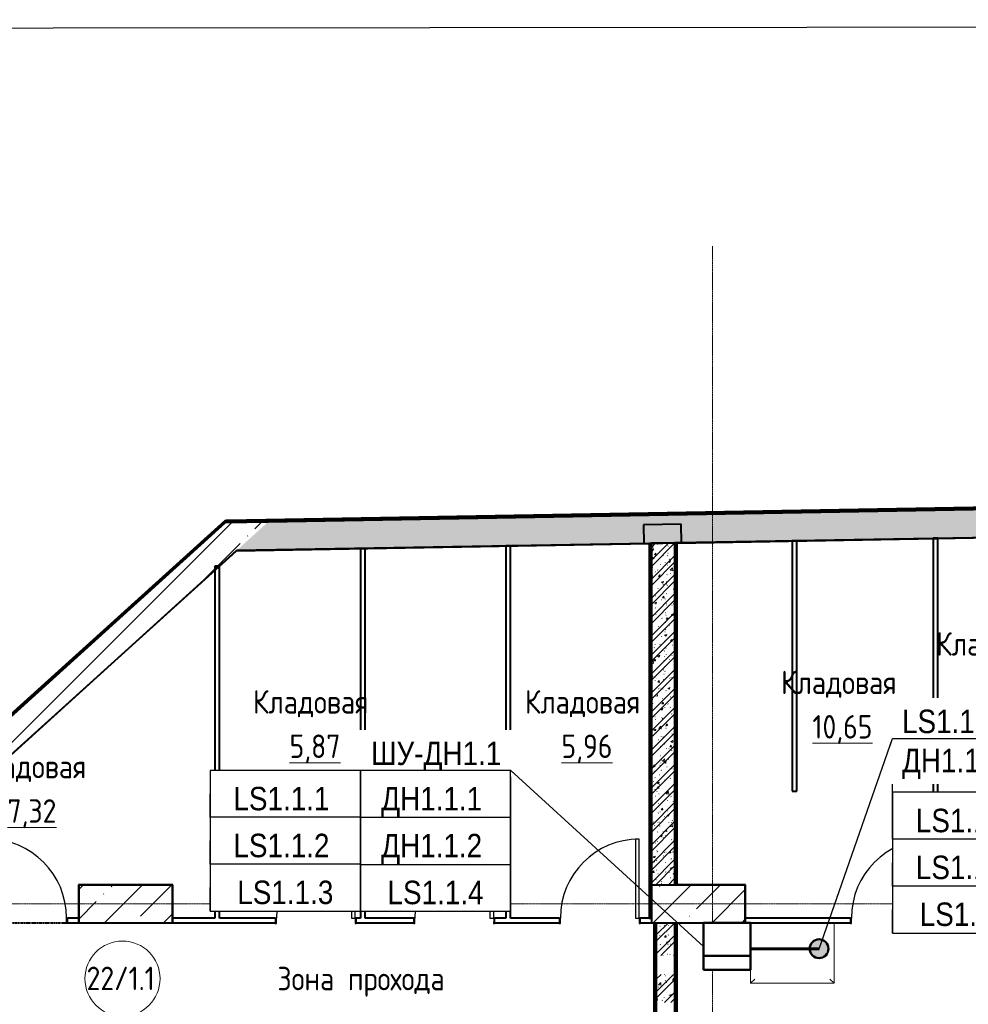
# Model space of a CAD drawing. Header units: millimetres. Extents: x -290 to 116110, y -2975 to 80225.
# Tile 80 of 247: x 15411 to 25515, y 69743 to 80225. Entities that reach past the tile are written whole.
import ezdxf
from ezdxf import colors
from ezdxf.entities.mleader import LeaderData, LeaderLine
from ezdxf.enums import TextEntityAlignment as Align
from ezdxf.math import Vec2, Vec3

# ---------------------------------------------------------------- set-up
doc = ezdxf.new("R2018")
doc.units = ezdxf.units.MM
doc.set_wipeout_variables(frame=1)
for name, pattern in [('ADSK_Линия сетки', [25, 20, -2.5, 0, -2.5]), ('ADSK_Штриховая_ш3 п1_5', [4.5, 3, -1.5]), ('CONTINOUS', [0]), ('Штрих_3_1_5_', [4.5, 3, -1.5])]:
    doc.linetypes.add(name, pattern=pattern)
doc.layers.add('_Разделитель помещений_', color=4, linetype='ADSK_Штриховая_ш3 п1_5', lineweight=40, true_color=0x00ffff)
doc.layers.add('UNPLOTTED', color=2, linetype='Continuous', plot=False)
for name, color, linetype, lineweight in [('Двери', 7, 'Continuous', 18), ('Каркас несущий', 7, 'Continuous', 18), ('Каркас_Импост', 7, 'Continuous', 30), ('КИП_выноска', 6, 'Continuous', 25), ('КИП_прибор', 140, 'Continuous', 50), ('КИП_трасса', 3, 'Continuous', 60), ('Марки помещений', 7, 'Continuous', 20), ('Монтажный зазор', 7, 'Continuous', 30), ('Несущие колонны', 7, 'Continuous', 18), ('Окна', 7, 'Continuous', 18), ('Оси', 7, 'Continuous', 9), ('Панель', 7, 'Continuous', 30), ('Стены разрез', 7, 'Continuous', 40), ('Стены штриховка', 7, 'Continuous', 40)]:
    doc.layers.add(name, color=color, linetype=linetype, lineweight=lineweight)
doc.styles.add('Arial', font='arial.ttf', dxfattribs={"width": 0.85, "height": 350})
doc.styles.add('GOST 2.304', font='simplex.shx', dxfattribs={"width": 0.65, "oblique": 15})
doc.styles.add('GOST Common', font='GOST_Common.ttf', dxfattribs={"width": 0.9, "height": 250})
doc.styles.get("Standard").update_dxf_attribs({"font": 'arial.ttf'})
doc.linetypes.add('в трубе открыто', pattern='A,10,[133,ltypeshp.shx,S=0.75,R=0,X=-5,Y=2.5],-2.5,[130,ltypeshp.shx,S=2.5,R=-45,X=0,Y=0],-2.5', length=15)
pattern_1 = [(50, (0, 0), (218.6211678, -19.1267987), [22.86, -251.46]), (355, (0, 0), (-42.2918743, 229.2684153), [18.288, -201.168]), (100.451, (18.22, -1.6), (176.3310746, 210.139632), [19.428, -213.708]), (46.184, (0, 60.96), (325.29495, -50.4516404), [34.29, -377.19]), (96.636, (27.1, 56.76), (284.8830085, 296.912656), [29.142, -320.562]), (351.184, (0, 60.96), (284.8858166, 296.910704), [27.432, -301.752]), (21, (30.48, 45.72), (181.9375257, -122.7183205), [22.86, -251.46]), (326, (30.48, 45.72), (74.1622266, 221.0261817), [18.288, -201.168]), (71.451, (45.64, 35.5), (256.100348, 98.305262), [19.428, -213.708]), (37.5, (0, 0), (3.70638957, 101.46589536), [3.353, -195.377, 3.353, -200.863, -201.93]), (37.5, (0, 0), (3.70638957, 101.46589536), [-402.946, 3.353, -198.577]), (7.5, (0, 0), (80.18357624, 120.2165259), [3.353, -113.081, 3.353, -190.805, -76.962]), (7.5, (0, 0), (80.18357624, 120.2165259), [-310.591, 3.353, -73.609]), (327.5, (-67.97, 0), (162.70864647, -6.87497134), [3.353, -72.847, 3.353, -234.391, -315.468]), (327.5, (-67.97, 0), (162.70864647, -6.87497134), [-313.944, 3.353, -312.115]), (317.5, (-98.45, 0), (177.7546761, 30.511831), [3.353, -95.707, 3.353, -154.534, -224.028]), (317.5, (-98.45, 0), (177.7546761, 30.511831), [-256.946, 3.353, -220.675])]
pattern_2 = [(45, (0, 0), (-101.0278814, 101.0278814), []), (45, (67.35, 0), (-101.0278814, 101.0278814), [])]
pattern_3 = [(0, (0, 0), (406.4, 101.6), [33.528, -271.272, 33.528, -271.272, -1625.6]), (0, (0, 0), (406.4, 101.6), [-609.6, 33.528, -576.072, 33.528, -271.272, -711.2]), (0, (0, 0), (406.4, 101.6), [-1524, 33.528, -169.672, 33.528, -474.472]), (120, (152.4, 50.8), (-291.188181, 301.1527241), [33.528, -271.272, 33.528, -271.272, -1625.6]), (120, (152.4, 50.8), (-291.188181, 301.1527241), [-609.6, 33.528, -576.072, 33.528, -271.272, -711.2]), (120, (152.4, 50.8), (-291.188181, 301.1527241), [-1524, 33.528, -169.672, 33.528, -474.472]), (240, (203.2, 254), (-115.211819, -402.7527241), [33.528, -271.272, 33.528, -271.272, -1625.6]), (240, (203.2, 254), (-115.211819, -402.7527241), [-609.6, 33.528, -576.072, 33.528, -271.272, -711.2]), (240, (203.2, 254), (-115.211819, -402.7527241), [-1524, 33.528, -169.672, 33.528, -474.472])]
pattern_4 = [(45, (0, 0), (-314.308964, 314.308964), []), (45, (314.3, 0), (-314.308964, 314.308964), [555.625, -111.125, 3.353, -107.772])]

# ---------------------------------------------------------------- blocks, each defined once
blk = doc.blocks.new('101_Дверь_Однопольная - _ПЧ_800х2000_Кладовая_Пр-4171002-B2_-11_400__На лист секция 4_-11_400')
at = {"layer": 'Каркас_Импост', "color": 253, "true_color": 0xaaaaaa}
for p, q in [((-430, 25), (-420, 25)), ((-430, -35), (-430, 25)), ((-420, 25), (-420, -15)), ((420, 25), (430, 25)), ((420, -15), (420, 25)), ((430, 25), (430, -35)), ((-419, -35), (-430, -35)), ((-420, -15), (-419, -15)), ((-419, -15), (-419, -35)), ((419, -15), (420, -15)), ((419, -35), (419, -15)), ((430, -35), (419, -35))]:
    blk.add_line(p, q, dxfattribs=at)
at = {"layer": 'Монтажный зазор', "color": 253, "true_color": 0xaaaaaa}
for p, q in [((-431, 25), (-430, 25)), ((-431, -35), (-431, 25)), ((-430, 25), (-430, -35)), ((430, -35), (430, 25)), ((430, 25), (431, 25)), ((431, 25), (431, -35)), ((-430, -35), (-431, -35)), ((431, -35), (430, -35))]:
    blk.add_line(p, q, dxfattribs=at)
at = {"layer": 'Панель', "color": 253, "true_color": 0xaaaaaa}
for p, q in [((-420, 865), (-380, 865)), ((-420, 25), (-420, 865)), ((-380, 865), (-380, 25)), ((-380, 25), (-420, 25))]:
    blk.add_line(p, q, dxfattribs=at)
blk.add_arc((-420, 25), 840, 0, 90, dxfattribs=at)
blk = doc.blocks.new('101_Дверь_Однопольная - _ПЧ_800х2000_Кладовая_Л-4171007-B2_-11_400__На лист секция 4_-11_400')
at = {"layer": 'Каркас_Импост', "color": 253, "true_color": 0xaaaaaa}
for p, q in [((-420, 25), (-430, 25)), ((-430, 25), (-430, -35)), ((-420, -15), (-420, 25)), ((430, 25), (420, 25)), ((420, 25), (420, -15)), ((430, -35), (430, 25)), ((-430, -35), (-419, -35)), ((-419, -15), (-420, -15)), ((-419, -35), (-419, -15)), ((420, -15), (419, -15)), ((419, -15), (419, -35)), ((419, -35), (430, -35))]:
    blk.add_line(p, q, dxfattribs=at)
at = {"layer": 'Монтажный зазор', "color": 253, "true_color": 0xaaaaaa}
for p, q in [((-430, 25), (-431, 25)), ((-431, 25), (-431, -35)), ((-430, -35), (-430, 25)), ((431, 25), (430, 25)), ((430, 25), (430, -35)), ((431, -35), (431, 25)), ((-431, -35), (-430, -35)), ((430, -35), (431, -35))]:
    blk.add_line(p, q, dxfattribs=at)
at = {"layer": 'Панель', "color": 253, "true_color": 0xaaaaaa}
for p, q in [((420, 865), (380, 865)), ((380, 865), (380, 25)), ((420, 25), (420, 865)), ((380, 25), (420, 25))]:
    blk.add_line(p, q, dxfattribs=at)
blk.add_arc((420, 25), 840, 90, 180, dxfattribs=at)
blk = doc.blocks.new('105_Приямок_C крышкой - 600х800-3525954-B2_-11_400__На лист секция 4_-11_400')
at = {"layer": 'Каркас несущий', "color": 253, "true_color": 0xaaaaaa}
for p, q in [((-400, -300), (-445, -345)), ((400, -300), (445, -345))]:
    blk.add_line(p, q, dxfattribs=at)
at = {"layer": 'Окна', "color": 253, "true_color": 0xaaaaaa}
for p, q in [((-445, -345), (-445, 300)), ((445, 300), (445, -345)), ((445, -345), (-445, -345))]:
    blk.add_line(p, q, dxfattribs=at)
blk = doc.blocks.new('135_SLK_GD_AR_rvt-1-B2_-11_400__На лист секция 4_-11_400')
at = {"layer": 'Стены разрез', "lineweight": 18, "true_color": 0xcbcbcb}
blk.add_hatch(color=9, dxfattribs=at).paths.add_polyline_path([(-13113540, -9224313), (-13113140, -9224306), (-13113143, -9224106), (-13113543, -9224113)])
at = {"layer": 'Стены разрез', "lineweight": 9, "true_color": 0xaaaaaa}
h = blk.add_hatch(dxfattribs=at)
h.set_pattern_fill('FP_5', color=253, style=0, pattern_type=2)
h.set_pattern_definition(pattern_3)
h.paths.add_polyline_path([(-13113460, -9228300), (-13113460, -9224311), (-13113480, -9224312), (-13113480, -9228300)])
h = blk.add_hatch(dxfattribs=at)
h.set_pattern_fill('FP_1', color=253, style=0, pattern_type=2)
h.set_pattern_definition(pattern_1)
h.paths.add_polyline_path([(-13113210, -9227950), (-13113210, -9224307), (-13113460, -9224311), (-13113460, -9227950), (-13113260, -9227950)])
h = blk.add_hatch(dxfattribs=at)
h.set_pattern_fill('FP_2', color=253, style=0, pattern_type=2)
h.set_pattern_definition(pattern_2)
h.paths.add_polyline_path([(-13113210, -9227950), (-13113210, -9224307), (-13113460, -9224311), (-13113460, -9227950), (-13113260, -9227950)])
h = blk.add_hatch(dxfattribs=at)
h.set_pattern_fill('FP_5', color=253, style=0, pattern_type=2)
h.set_pattern_definition(pattern_3)
h.paths.add_polyline_path([(-13113190, -9227950), (-13113190, -9224307), (-13113210, -9224307), (-13113210, -9227950)])
h = blk.add_hatch(dxfattribs=at)
h.set_pattern_fill('FP_5', color=253, style=0, pattern_type=2)
h.set_pattern_definition(pattern_3)
h.paths.add_polyline_path([(-13113410, -9229730), (-13113410, -9229400), (-13113430, -9229400), (-13113430, -9229730)])
h.paths.add_polyline_path([(-13113410, -9229200), (-13113410, -9228900), (-13113430, -9228900), (-13113430, -9229200), (-13113422, -9229200)])
h.paths.add_polyline_path([(-13113430, -9228700), (-13113410, -9228700), (-13113410, -9228350), (-13113430, -9228350)])
h = blk.add_hatch(dxfattribs=at)
h.set_pattern_fill('FP_1', color=253, style=0, pattern_type=2)
h.set_pattern_definition(pattern_1)
h.paths.add_polyline_path([(-13113260, -9232550), (-13113210, -9232550), (-13113210, -9229400), (-13113410, -9229400), (-13113410, -9232550)])
h.paths.add_polyline_path([(-13113333, -9229200), (-13113210, -9229200), (-13113210, -9228900), (-13113410, -9228900), (-13113410, -9229200)])
h.paths.add_polyline_path([(-13113410, -9228700), (-13113210, -9228700), (-13113210, -9228350), (-13113410, -9228350)])
h = blk.add_hatch(dxfattribs=at)
h.set_pattern_fill('FP_2', color=253, style=0, pattern_type=2)
h.set_pattern_definition(pattern_2)
h.paths.add_polyline_path([(-13113260, -9232550), (-13113210, -9232550), (-13113210, -9229400), (-13113410, -9229400), (-13113410, -9232550)])
h.paths.add_polyline_path([(-13113333, -9229200), (-13113210, -9229200), (-13113210, -9228900), (-13113410, -9228900), (-13113410, -9229200)])
h.paths.add_polyline_path([(-13113410, -9228700), (-13113210, -9228700), (-13113210, -9228350), (-13113410, -9228350)])
h = blk.add_hatch(dxfattribs=at)
h.set_pattern_fill('FP_5', color=253, style=0, pattern_type=2)
h.set_pattern_definition(pattern_3)
h.paths.add_polyline_path([(-13113210, -9232550), (-13113190, -9232550), (-13113190, -9229400), (-13113210, -9229400), (-13113210, -9232109)])
h.paths.add_polyline_path([(-13113190, -9229200), (-13113190, -9228900), (-13113210, -9228900), (-13113210, -9229200), (-13113201, -9229200)])
h.paths.add_polyline_path([(-13113190, -9228700), (-13113190, -9228350), (-13113210, -9228350), (-13113210, -9228700), (-13113194, -9228700)])
at = {"layer": '_Разделитель помещений_', "color": 131, "linetype": 'Штрих_3_1_5_', "true_color": 0xaaffff}
blk.add_line((-13120529, -9228350), (-13119691, -9228350), dxfattribs=at)
at = {"layer": 'Стены разрез', "color": 253, "true_color": 0xaaaaaa}
for p, q in [((-13113143, -9224106), (-13113543, -9224113)), ((-13113543, -9224113), (-13113540, -9224313)), ((-13104230, -9224150), (-13113190, -9224307)), ((-13113185, -9224308), (-13104235, -9224152)), ((-13113140, -9224306), (-13113143, -9224106)), ((-13111910, -9224285), (-13111960, -9224285)), ((-13111960, -9224285), (-13111960, -9226950)), ((-13111910, -9226950), (-13111910, -9224285)), ((-13110410, -9224258), (-13110460, -9224258)), ((-13110460, -9224258), (-13110460, -9228300)), ((-13110410, -9228300), (-13110410, -9224258)), ((-13117881, -9224390), (-13127277, -9232880)), ((-13127274, -9232880), (-13117878, -9224390)), ((-13117879, -9224388), (-13117881, -9224390)), ((-13113485, -9224312), (-13117879, -9224388)), ((-13117878, -9224390), (-13113485, -9224314)), ((-13116510, -9224365), (-13116560, -9224365)), ((-13116560, -9224365), (-13116560, -9228300)), ((-13116510, -9228300), (-13116510, -9224365)), ((-13114960, -9224338), (-13115010, -9224338)), ((-13115010, -9224338), (-13115010, -9228300)), ((-13114960, -9228300), (-13114960, -9224338)), ((-13113540, -9224313), (-13113460, -9224311)), ((-13113460, -9224311), (-13113485, -9224312)), ((-13113485, -9224314), (-13113485, -9228300)), ((-13113460, -9224311), (-13113460, -9227950)), ((-13113460, -9227950), (-13113460, -9224311)), ((-13113210, -9224307), (-13113140, -9224306)), ((-13113210, -9224309), (-13113210, -9224307)), ((-13113190, -9224307), (-13113210, -9224307)), ((-13113210, -9224307), (-13113210, -9224309)), ((-13113185, -9227948), (-13113185, -9224308)), ((-13118060, -9224555), (-13118110, -9224555)), ((-13118110, -9224555), (-13118110, -9228300)), ((-13118060, -9228300), (-13118060, -9224555)), ((-13111960, -9226950), (-13111910, -9226950)), ((-13118560, -9227948), (-13119562, -9227948)), ((-13119562, -9227948), (-13119562, -9227950)), ((-13119562, -9227950), (-13119562, -9228352)), ((-13118558, -9227948), (-13118560, -9227948)), ((-13118558, -9228352), (-13118558, -9227948)), ((-13112458, -9227948), (-13113185, -9227948)), ((-13112458, -9227950), (-13112458, -9227948)), ((-13112458, -9228352), (-13112458, -9227950)), ((-13119560, -9228300), (-13119679, -9228300)), ((-13119679, -9228350), (-13119560, -9228350)), ((-13119562, -9228352), (-13119560, -9228352)), ((-13119560, -9228352), (-13118560, -9228352)), ((-13118110, -9228300), (-13118560, -9228300)), ((-13118560, -9228350), (-13117466, -9228350)), ((-13118560, -9228352), (-13118558, -9228352)), ((-13117466, -9228300), (-13118060, -9228300)), ((-13116560, -9228300), (-13116604, -9228300)), ((-13116604, -9228350), (-13115991, -9228350)), ((-13115991, -9228300), (-13116510, -9228300)), ((-13115010, -9228300), (-13115129, -9228300)), ((-13115129, -9228350), (-13114441, -9228350)), ((-13114441, -9228300), (-13114960, -9228300)), ((-13113460, -9228300), (-13113579, -9228300)), ((-13113579, -9228350), (-13113460, -9228350)), ((-13113485, -9228300), (-13113460, -9228300)), ((-13113435, -9228350), (-13113435, -9229705)), ((-13113210, -9228352), (-13113210, -9228350)), ((-13113210, -9228350), (-13113210, -9228352)), ((-13113185, -9228352), (-13112460, -9228352)), ((-13113185, -9232548), (-13113185, -9228352)), ((-13111341, -9228300), (-13112460, -9228300)), ((-13112460, -9228350), (-13111341, -9228350)), ((-13112460, -9228352), (-13112458, -9228352)), ((-13110460, -9228300), (-13110479, -9228300)), ((-13110479, -9228350), (-13109791, -9228350)), ((-13109791, -9228300), (-13110410, -9228300))]:
    blk.add_line(p, q, dxfattribs=at)
at = {"layer": 'Стены штриховка', "color": 253, "true_color": 0xaaaaaa}
for p, q in [((-13113480, -9224312), (-13113480, -9228300)), ((-13113210, -9224307), (-13113460, -9224311)), ((-13113460, -9224311), (-13113210, -9224307)), ((-13113210, -9227950), (-13113210, -9224309)), ((-13113210, -9224309), (-13113210, -9227950)), ((-13113190, -9224309), (-13113190, -9224307)), ((-13113190, -9227950), (-13113190, -9224309)), ((-13113430, -9228350), (-13113430, -9229710)), ((-13113410, -9228350), (-13113410, -9229730)), ((-13113410, -9229730), (-13113410, -9228350)), ((-13113210, -9229750), (-13113210, -9228352)), ((-13113210, -9228352), (-13113210, -9229750)), ((-13113190, -9228352), (-13113190, -9228350)), ((-13113190, -9232550), (-13113190, -9228352))]:
    blk.add_line(p, q, dxfattribs=at)
at = {"layer": 'Двери', "color": 253, "lineweight": 18, "true_color": 0xaaaaaa}
for name, p in [('101_Дверь_Однопольная - _ПЧ_800х2000_Кладовая_Пр-4171002-B2_-11_400__На лист секция 4_-11_400', (-13120110, -9228325)), ('101_Дверь_Однопольная - _ПЧ_800х2000_Кладовая_Л-4171007-B2_-11_400__На лист секция 4_-11_400', (-13117035, -9228325)), ('101_Дверь_Однопольная - _ПЧ_800х2000_Кладовая_Л-4171007-B2_-11_400__На лист секция 4_-11_400', (-13115560, -9228325)), ('101_Дверь_Однопольная - _ПЧ_800х2000_Кладовая_Л-4171007-B2_-11_400__На лист секция 4_-11_400', (-13114010, -9228325)), ('101_Дверь_Однопольная - _ПЧ_800х2000_Кладовая_Л-4171007-B2_-11_400__На лист секция 4_-11_400', (-13110910, -9228325))]:
    blk.add_blockref(name, p, dxfattribs=at)
at = {"layer": 'Окна', "color": 253, "lineweight": 18, "true_color": 0xaaaaaa}
blk.add_blockref('105_Приямок_C крышкой - 600х800-3525954-B2_-11_400__На лист секция 4_-11_400', (-13111960, -9228650), dxfattribs=at)
blk = doc.blocks.new('Бетон-Прямоугольная-Колонна - CLM_Подземные этажи_В40-400х1000-V89-B2_-11_400__На лист секция 4_-11_400')
at = {"layer": 'Несущие колонны', "lineweight": 9, "true_color": 0xaaaaaa}
h = blk.add_hatch(dxfattribs=at)
h.set_pattern_fill('FP_28', color=253, style=0, pattern_type=2)
h.set_pattern_definition([(135, (-9228150.3, 13112959.66), (-314.308964, -314.308964), []), (135, (-9228150.3, 13113273.97), (-314.308964, -314.308964), [555.625, -111.125, 3.353, -107.772])])
h.paths.add_polyline_path([(200, 500), (-200, 500), (-200, -500), (200, -500), (200, 403)])
at = {"layer": 'Несущие колонны', "color": 253, "lineweight": 40, "true_color": 0xaaaaaa}
for p, q in [((200, 500), (-200, 500)), ((-200, 500), (-200, -500)), ((200, -500), (200, 500)), ((-200, -500), (200, -500))]:
    blk.add_line(p, q, dxfattribs=at)
blk = doc.blocks.new('Бетон-Прямоугольная-Колонна - CLM_Подземные этажи_В40-400х1000-V106-B2_-11_400__На лист секция 4_-11_400')
at = {"layer": 'Несущие колонны', "lineweight": 9, "true_color": 0xaaaaaa}
h = blk.add_hatch(dxfattribs=at)
h.set_pattern_fill('FP_46', color=253, style=0, pattern_type=2)
h.set_pattern_definition([(135, (-9228150.3, 13119059.66), (-314.308964, -314.308964), []), (135, (-9228150.3, 13119373.97), (-314.308964, -314.308964), [555.625, -111.125, 3.353, -107.772])])
h.paths.add_polyline_path([(200, 500), (-200, 500), (-200, -500), (200, -500), (200, 168)])
at = {"layer": 'Несущие колонны', "color": 253, "lineweight": 40, "true_color": 0xaaaaaa}
for p, q in [((200, 500), (-200, 500)), ((-200, 500), (-200, -500)), ((200, -500), (200, 500)), ((-200, -500), (200, -500))]:
    blk.add_line(p, q, dxfattribs=at)
blk = doc.blocks.new('135_SLK_GD_KR_rvt-1-B2_-11_400__На лист секция 4_-11_400')
at = {"layer": 'Стены разрез', "lineweight": 9, "true_color": 0xaaaaaa}
h = blk.add_hatch(dxfattribs=at)
h.set_pattern_fill('FP_12', color=253, style=0, pattern_type=2)
h.set_pattern_definition(pattern_4)
h.paths.add_polyline_path([(-13117879, -9224388), (-13073740, -9223618), (-13073740, -9223318), (-13117541, -9224082)])
h = blk.add_hatch(dxfattribs=at)
h.set_pattern_fill('FP_12', color=253, style=0, pattern_type=2)
h.set_pattern_definition(pattern_4)
h.paths.add_polyline_path([(-13127355, -9232950), (-13117541, -9224082), (-13117997, -9224090), (-13127701, -9232859), (-13127619, -9232950)])
at = {"layer": 'Стены разрез', "color": 253, "true_color": 0xaaaaaa}
for p, q in [((-13073720, -9223298), (-13117974, -9224070)), ((-13117879, -9224388), (-13074040, -9223623)), ((-13118005, -9224071), (-13127715, -9232844)), ((-13117990, -9224070), (-13118005, -9224071)), ((-13117541, -9224082), (-13117997, -9224090)), ((-13117997, -9224090), (-13117541, -9224082)), ((-13117974, -9224070), (-13117990, -9224070)), ((-13117997, -9224090), (-13127701, -9232859)), ((-13127701, -9232859), (-13117997, -9224090)), ((-13127355, -9232950), (-13117879, -9224388))]:
    blk.add_line(p, q, dxfattribs=at)
at = {"layer": 'Стены штриховка', "color": 253, "true_color": 0xaaaaaa}
for p, q in [((-13073738, -9223316), (-13117995, -9224088)), ((-13073734, -9223312), (-13117990, -9224084)), ((-13073730, -9223308), (-13117986, -9224080)), ((-13073740, -9223318), (-13117541, -9224082)), ((-13117541, -9224082), (-13073740, -9223318)), ((-13118001, -9224080), (-13127708, -9232852)), ((-13117999, -9224084), (-13127705, -9232855)), ((-13118001, -9224080), (-13117995, -9224080)), ((-13117999, -9224084), (-13117993, -9224084)), ((-13117995, -9224080), (-13117986, -9224080)), ((-13117993, -9224084), (-13117990, -9224084)), ((-13117998, -9224088), (-13127703, -9232858)), ((-13117998, -9224088), (-13117995, -9224088))]:
    blk.add_line(p, q, dxfattribs=at)
at = {"layer": 'Несущие колонны', "color": 7, "lineweight": 18, "true_color": 0xffffff, "rotation": 269.9999999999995}
for name, p in [('Бетон-Прямоугольная-Колонна - CLM_Подземные этажи_В40-400х1000-V106-B2_-11_400__На лист секция 4_-11_400', (-13119060, -9228150)), ('Бетон-Прямоугольная-Колонна - CLM_Подземные этажи_В40-400х1000-V89-B2_-11_400__На лист секция 4_-11_400', (-13112960, -9228150))]:
    blk.add_blockref(name, p, dxfattribs=at)
blk = doc.blocks.new('ADSK_Марка_Помещение_ДваЗначения - Номер Имя-619306-B2_-11_400__На лист секция 4_-11_400')
at = {"layer": 'Марки помещений'}
blk.add_circle((0, 0), 4, dxfattribs=at)
blk = doc.blocks.new('A$Cc005853f')
at = {"layer": 'Оси', "color": 253, "linetype": 'ADSK_Линия сетки', "true_color": 0xaaaaaa}
for p, q in [((20703.1, 2607.6), (20703.1, 76890.2)), ((96019.7, 69889.4), (2670, 69889.4))]:
    blk.add_line(p, q, dxfattribs=at)
at = {"lineweight": 5}
for name in ['135_SLK_GD_KR_rvt-1-B2_-11_400__На лист секция 4_-11_400', '135_SLK_GD_AR_rvt-1-B2_-11_400__На лист секция 4_-11_400']:
    blk.add_blockref(name, (13133512.8, 9298039.8), dxfattribs=at)
at = {"layer": 'Марки помещений', "xscale": 99.99999999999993, "yscale": 99.99999999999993, "zscale": 99.99999999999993}
blk.add_blockref('ADSK_Марка_Помещение_ДваЗначения - Номер Имя-619306-B2_-11_400__На лист секция 4_-11_400', (14418.8, 69094.3), dxfattribs=at)
at = {"layer": 'Марки помещений', "lineweight": 9, "char_height": 250, "attachment_point": 1, "style": 'GOST Common'}
for s, insert, width in [('Кладовая', (23086.7, 72783.4), 1623.417), ('Кладовая', (21433.7, 72373.5), 1623.417), ('Кладовая', (15808.5, 72166.4), 1623.417), ('Кладовая', (18704.5, 72166.4), 1623.417), ('\\L10,65', (21767.2, 71900.3), 815.316), ('\\L5,87', (16198.2, 71693.2), 678.228), ('Кладовая', (17154, 71691.2), 1623.417), ('\\L5,96', (19094.2, 71693.2), 678.228), ('Кладовая', (12803.7, 71477.3), 1623.417), ('\\L5,92', (17543.7, 71218), 678.228), ('\\L7,32', (13193.4, 71004.1), 678.228), ('22/1.1', (14036.7, 69222), 937.974), ('Зона', (16069.4, 69220), 815.316), ('прохода', (16819.4, 69220), 1385.316)]:
    blk.add_mtext(s, dxfattribs=dict(at, insert=insert, width=width))
blk = doc.blocks.new('*U331')
at = {"layer": 'UNPLOTTED'}
blk.add_lwpolyline([(0, 832), (0, 0), (-1164, 0), (-1164, 831)], close=True, dxfattribs=at)
blk = doc.blocks.new('_None')
blk = doc.blocks.new('*U335')
at = {"linetype": 'Continuous'}
blk.add_wipeout([(-2.5, -2.5), (-2.5, 2.5), (2.5, 2.5), (2.5, -2.5)], dxfattribs=at)
at = {"color": 0, "linetype": 'Continuous'}
for points in [[(-2.5, -2.5), (2.5, -2.5), (2.5, 2.5), (-2.5, 2.5)], [(-2.5, -2.5), (2.5, -2.5), (2.5, -1), (-2.5, -1)]]:
    blk.add_lwpolyline(points, close=True, dxfattribs=at)
blk = doc.blocks.new('Датчик')
h = blk.add_hatch(color=0)
h.dxf.hatch_style = 1
h.paths.add_polyline_path([(-1, 0, 1), (1, 0, 1)])
at = {"color": 0}
blk.add_circle((0, 0), 1, dxfattribs=at)
at = {"color": 0, "linetype": 'CONTINOUS', "lineweight": 25, "style": 'GOST 2.304', "width": 0.85, "flags": 1}
blk.add_attdef('ИМЯ', (-2.82, 1.55), '', height=2.5, dxfattribs=at)
blk = doc.blocks.new('*U340')
at = {"color": 0, "linetype": 'Continuous', "lineweight": 30, "ltscale": 75, "width": 0.85, "flags": 104}
blk.add_attdef('ПРИМЕЧАНИЕ_1', text='', height=2.5, dxfattribs=at).set_placement((8, -4.61), align=Align.BOTTOM_CENTER)
at = {"color": 0, "lineweight": 30, "width": 0.85, "flags": 104}
blk.add_attdef('ПРИМЕЧАНИЕ_2', text='', height=2.5, dxfattribs=at).set_placement((8, -15.75), align=Align.BOTTOM_CENTER)
at = {"color": 0, "lineweight": 30, "style": 'GOST 2.304', "width": 0.85}
for tag, p in [('ИМЯ_КАБЕЛЯ_2', (8, -15.72)), ('ИМЯ_КАБЕЛЯ_3', (8, -20.72)), ('ИМЯ_КАБЕЛЯ_4', (8, -25.72)), ('ИМЯ_КАБЕЛЯ_5', (8, -30.72)), ('ИМЯ_КАБЕЛЯ_6', (8, -35.72)), ('ИМЯ_КАБЕЛЯ_7', (8, -40.72)), ('ИМЯ_КАБЕЛЯ_8', (8, -45.72)), ('ИМЯ_КАБЕЛЯ_9', (8, -50.72))]:
    blk.add_attdef(tag, text='', height=2.5, dxfattribs=at).set_placement(p, align=Align.BOTTOM_CENTER)
at = {"linetype": 'Continuous'}
blk.add_wipeout([(0, -5.72), (16, -5.72), (16, -10.72), (0, -10.72)], dxfattribs=at)
at = {"color": 0}
blk.add_line((0, -10.72), (0, 0), dxfattribs=at)
at = {"color": 0, "linetype": 'Continuous'}
blk.add_lwpolyline([(0, -10.72), (16, -10.72), (16, -5.72), (0, -5.72)], close=True, dxfattribs=at)
at = {"color": 0, "lineweight": 30, "style": 'GOST 2.304', "width": 0.85}
blk.add_attdef('ИМЯ_КАБЕЛЯ_1', text='', height=2.5, dxfattribs=at).set_placement((8, -10.72), align=Align.BOTTOM_CENTER)
blk = doc.blocks.new('*U339')
at = {"color": 0, "linetype": 'Continuous', "lineweight": 30, "ltscale": 75, "width": 0.85, "flags": 104}
blk.add_attdef('ПРИМЕЧАНИЕ_1', text='', height=2.5, dxfattribs=at).set_placement((8, 3.61), align=Align.BOTTOM_CENTER)
at = {"color": 0, "lineweight": 30, "style": 'GOST 2.304', "width": 0.85}
for tag, p in [('ИМЯ_КАБЕЛЯ_2', (8, -7.5)), ('ИМЯ_КАБЕЛЯ_3', (8, -12.5)), ('ИМЯ_КАБЕЛЯ_4', (8, -17.5)), ('ИМЯ_КАБЕЛЯ_5', (8, -22.5)), ('ИМЯ_КАБЕЛЯ_6', (8, -27.5)), ('ИМЯ_КАБЕЛЯ_7', (8, -32.5)), ('ИМЯ_КАБЕЛЯ_8', (8, -37.5)), ('ИМЯ_КАБЕЛЯ_9', (8, -42.5))]:
    blk.add_attdef(tag, text='', height=2.5, dxfattribs=at).set_placement(p, align=Align.BOTTOM_CENTER)
at = {"color": 0, "lineweight": 30, "width": 0.85, "flags": 104}
blk.add_attdef('ПРИМЕЧАНИЕ_2', text='', height=2.5, dxfattribs=at).set_placement((8, -7.53), align=Align.BOTTOM_CENTER)
at = {"linetype": 'Continuous'}
blk.add_wipeout([(0, 2.5), (16, 2.5), (16, -2.5), (0, -2.5)], dxfattribs=at)
at = {"color": 0}
blk.add_line((0, -2.5), (0, 0), dxfattribs=at)
at = {"color": 0, "linetype": 'Continuous'}
blk.add_lwpolyline([(0, -2.5), (16, -2.5), (16, 2.5), (0, 2.5)], close=True, dxfattribs=at)
at = {"color": 0, "lineweight": 30, "style": 'GOST 2.304', "width": 0.85}
blk.add_attdef('ИМЯ_КАБЕЛЯ_1', text='', height=2.5, dxfattribs=at).set_placement((8, -2.5), align=Align.BOTTOM_CENTER)

msp = doc.modelspace()

# ---------------------------------------------------------------- block references
msp.add_blockref('A$Cc005853f', (2087, 922))

# ---------------------------------------------------------------- next in the draw order: block references
at = {"layer": 'UNPLOTTED', "xscale": 100, "yscale": 100, "zscale": 100}
msp.add_blockref('*U331', (116110, -2975), dxfattribs=at)
at = {"layer": 'КИП_прибор', "linetype": 'Continuous', "xscale": 100, "yscale": 100, "zscale": 100}
msp.add_blockref('Датчик', (23925, 70335), dxfattribs=at)

# ---------------------------------------------------------------- next in the draw order: block references
at = {"layer": 'КИП_выноска'}
ref = msp.add_blockref('*U340', (24709, 72572), dxfattribs=dict(at, xscale=100, yscale=100, zscale=100))
lines = msp.add_mtext('\\W0.8500;', dxfattribs={"layer": '0', "color": 0, "linetype": 'Continuous', "lineweight": 30, "ltscale": 75, "insert": (25509, 72111), "char_height": 2.5, "attachment_point": 1})
ref.add_attrib('ПРИМЕЧАНИЕ_1', '', (25509, 72111), dxfattribs={"flags": 104}).embed_mtext(lines)
ref.add_attrib('ИМЯ_КАБЕЛЯ_1', 'LS1.1.1 ', dxfattribs={"layer": '0', "color": 0, "lineweight": 30, "height": 250, "style": 'Arial', "width": 0.85}).set_placement((25509, 71500), align=Align.BOTTOM_CENTER)
lines = msp.add_mtext('\\W0.8500;', dxfattribs={"layer": '0', "color": 0, "lineweight": 30, "insert": (25509, 70997), "char_height": 2.5, "attachment_point": 1})
ref.add_attrib('ПРИМЕЧАНИЕ_2', '', (25509, 70997), dxfattribs={"flags": 104}).embed_mtext(lines)

# ---------------------------------------------------------------- next in the draw order: leaders
ml = msp.add_multileader_mtext('Standard', dxfattribs=at)
ml.set_content('ШУ-ДН1.1', color=256, style='Arial')
ml.set_leader_properties(color=256, linetype='ByLayer', lineweight=-1)
ml.set_arrow_properties(name='NONE')
ml.build(insert=Vec2(0, 0))
ml.multileader.update_dxf_attribs({"has_dogleg": 0, "text_left_attachment_type": 6, "text_right_attachment_type": 6, "dogleg_length": 0.5, "arrow_head_size": 300})
ctx = ml.context
ctx.base_point, ctx.char_height, ctx.arrow_head_size, ctx.landing_gap_size, ctx.plane_origin = Vec3(19130, 72232), 250, 300, 100, Vec3(20235, 69048)
ctx.left_attachment, ctx.right_attachment, ctx.text_align_type = 6, 6, 2
notes = []
notes.append((ctx, [(1, (1, 1, 0), (20641, 72232), (-1, 0), 0.5, [(0, [(22695, 70359)], 0, [])])]))
ctx.mtext.insert, ctx.mtext.alignment, ctx.mtext.flow_direction = Vec3(20540, 72540), 3, 5
ctx.mtext.has_bg_fill, ctx.mtext.bg_color, ctx.mtext.bg_scale_factor, ctx.mtext.bg_transparency, ctx.mtext.use_window_bg_color = 1, -1027028792, 1.5, 0, 1
for ctx, leaders in notes:
    for number, flags, end, landing, length, lines in leaders:
        leader = LeaderData()
        leader.index, (leader.has_last_leader_line, leader.has_dogleg_vector, leader.attachment_direction) = number, flags
        leader.last_leader_point, leader.dogleg_vector, leader.dogleg_length = Vec3(end), Vec3(landing), length
        for number, points, colour, breaks in lines:
            line = LeaderLine()
            line.index, line.vertices, line.color, line.breaks = number, Vec3.list(points), colors.encode_raw_color(colour), breaks
            leader.lines.append(line)
        ctx.leaders.append(leader)

# ---------------------------------------------------------------- next in the draw order: block references
ref = msp.add_blockref('*U339', (17440, 71983), dxfattribs=dict(at, xscale=100, yscale=100, zscale=100))
lines = msp.add_mtext('\\W0.8500;', dxfattribs={"layer": '0', "color": 0, "linetype": 'Continuous', "lineweight": 30, "ltscale": 75, "insert": (18240, 72344), "char_height": 2.5, "attachment_point": 1})
ref.add_attrib('ПРИМЕЧАНИЕ_1', '', (18240, 72344), dxfattribs={"flags": 104}).embed_mtext(lines)
ref.add_attrib('ИМЯ_КАБЕЛЯ_1', 'LS1.1.1 ', dxfattribs={"layer": '0', "color": 0, "lineweight": 30, "height": 250, "style": 'Arial', "width": 0.85}).set_placement((18240, 71733), align=Align.BOTTOM_CENTER)
lines = msp.add_mtext('\\W0.8500;', dxfattribs={"layer": '0', "color": 0, "lineweight": 30, "insert": (18240, 71230), "char_height": 2.5, "attachment_point": 1})
ref.add_attrib('ПРИМЕЧАНИЕ_2', '', (18240, 71230), dxfattribs={"flags": 104}).embed_mtext(lines)
at = {"layer": 'КИП_прибор', "linetype": 'ByBlock', "xscale": 100, "yscale": 100, "zscale": 100}
msp.add_blockref('*U335', (22945, 70359), dxfattribs=at)

# ---------------------------------------------------------------- next in the draw order: leaders
at = {"layer": 'КИП_выноска'}
ml = msp.add_multileader_mtext('Standard', dxfattribs=at)
ml.set_content('LS1.1.1...LS1.1.4\\PДН1.1.1, ДН1.1.2', color=256, style='Arial')
ml.set_leader_properties(color=256, linetype='ByLayer', lineweight=-1)
ml.set_arrow_properties(name='NONE')
ml.build(insert=Vec2(0, 0))
ml.multileader.update_dxf_attribs({"has_dogleg": 0, "text_left_attachment_type": 6, "text_right_attachment_type": 6, "dogleg_length": 0.5, "arrow_head_size": 300})
ctx = ml.context
ctx.base_point, ctx.char_height, ctx.arrow_head_size, ctx.landing_gap_size, ctx.plane_origin = Vec3(24709, 72572), 250, 300, 100, Vec3(25254, 70019)
ctx.left_attachment, ctx.right_attachment = 6, 6
notes = []
notes.append((ctx, [(0, (1, 1, 0), (24708, 72572), (1, 0), 0.5, [(0, [(23925, 70335)], 0, [])])]))
ctx.mtext.insert, ctx.mtext.width, ctx.mtext.flow_direction = Vec3(24809, 72880), 3078.85, 5
ctx.mtext.has_bg_fill, ctx.mtext.bg_color, ctx.mtext.bg_scale_factor, ctx.mtext.bg_transparency, ctx.mtext.use_window_bg_color = 1, -1027028792, 1.5, 0, 1
for ctx, leaders in notes:
    for number, flags, end, landing, length, lines in leaders:
        leader = LeaderData()
        leader.index, (leader.has_last_leader_line, leader.has_dogleg_vector, leader.attachment_direction) = number, flags
        leader.last_leader_point, leader.dogleg_vector, leader.dogleg_length = Vec3(end), Vec3(landing), length
        for number, points, colour, breaks in lines:
            line = LeaderLine()
            line.index, line.vertices, line.color, line.breaks = number, Vec3.list(points), colors.encode_raw_color(colour), breaks
            leader.lines.append(line)
        ctx.leaders.append(leader)

# ---------------------------------------------------------------- next in the draw order: linework, layer by layer
at = {"layer": 'КИП_трасса', "linetype": 'в трубе открыто', "ltscale": 100}
msp.add_line((23925, 70335), (23195, 70335), dxfattribs=at)

# ---------------------------------------------------------------- next in the draw order: block references
at = {"layer": 'КИП_выноска'}
ref = msp.add_blockref('*U339', (17440, 71484), dxfattribs=dict(at, xscale=100, yscale=100, zscale=100))
lines = msp.add_mtext('\\W0.8500;', dxfattribs={"layer": '0', "color": 0, "linetype": 'Continuous', "lineweight": 30, "ltscale": 75, "insert": (18240, 71845), "char_height": 2.5, "attachment_point": 1})
ref.add_attrib('ПРИМЕЧАНИЕ_1', '', (18240, 71845), dxfattribs={"flags": 104}).embed_mtext(lines)
ref.add_attrib('ИМЯ_КАБЕЛЯ_1', 'LS1.1.2 ', dxfattribs={"layer": '0', "color": 0, "lineweight": 30, "height": 250, "style": 'Arial', "width": 0.85}).set_placement((18240, 71234), align=Align.BOTTOM_CENTER)
lines = msp.add_mtext('\\W0.8500;', dxfattribs={"layer": '0', "color": 0, "lineweight": 30, "insert": (18240, 70731), "char_height": 2.5, "attachment_point": 1})
ref.add_attrib('ПРИМЕЧАНИЕ_2', '', (18240, 70731), dxfattribs={"flags": 104}).embed_mtext(lines)
ref = msp.add_blockref('*U339', (24709, 71251), dxfattribs=dict(at, xscale=100, yscale=100, zscale=100))
lines = msp.add_mtext('\\W0.8500;', dxfattribs={"layer": '0', "color": 0, "linetype": 'Continuous', "lineweight": 30, "ltscale": 75, "insert": (25509, 71612), "char_height": 2.5, "attachment_point": 1})
ref.add_attrib('ПРИМЕЧАНИЕ_1', '', (25509, 71612), dxfattribs={"flags": 104}).embed_mtext(lines)
ref.add_attrib('ИМЯ_КАБЕЛЯ_1', 'LS1.1.2 ', dxfattribs={"layer": '0', "color": 0, "lineweight": 30, "height": 250, "style": 'Arial', "width": 0.85}).set_placement((25509, 71001), align=Align.BOTTOM_CENTER)
lines = msp.add_mtext('\\W0.8500;', dxfattribs={"layer": '0', "color": 0, "lineweight": 30, "insert": (25509, 70498), "char_height": 2.5, "attachment_point": 1})
ref.add_attrib('ПРИМЕЧАНИЕ_2', '', (25509, 70498), dxfattribs={"flags": 104}).embed_mtext(lines)

# ---------------------------------------------------------------- next in the draw order: block references
ref = msp.add_blockref('*U339', (17440, 70985), dxfattribs=dict(at, xscale=100, yscale=100, zscale=100))
lines = msp.add_mtext('\\W0.8500;', dxfattribs={"layer": '0', "color": 0, "linetype": 'Continuous', "lineweight": 30, "ltscale": 75, "insert": (18240, 71346), "char_height": 2.5, "attachment_point": 1})
ref.add_attrib('ПРИМЕЧАНИЕ_1', '', (18240, 71346), dxfattribs={"flags": 104}).embed_mtext(lines)
ref.add_attrib('ИМЯ_КАБЕЛЯ_1', 'LS1.1.3', dxfattribs={"layer": '0', "color": 0, "lineweight": 30, "height": 250, "style": 'Arial', "width": 0.85}).set_placement((18240, 70735), align=Align.BOTTOM_CENTER)
lines = msp.add_mtext('\\W0.8500;', dxfattribs={"layer": '0', "color": 0, "lineweight": 30, "insert": (18240, 70232), "char_height": 2.5, "attachment_point": 1})
ref.add_attrib('ПРИМЕЧАНИЕ_2', '', (18240, 70232), dxfattribs={"flags": 104}).embed_mtext(lines)
ref = msp.add_blockref('*U339', (24709, 70752), dxfattribs=dict(at, xscale=100, yscale=100, zscale=100))
lines = msp.add_mtext('\\W0.8500;', dxfattribs={"layer": '0', "color": 0, "linetype": 'Continuous', "lineweight": 30, "ltscale": 75, "insert": (25509, 71113), "char_height": 2.5, "attachment_point": 1})
ref.add_attrib('ПРИМЕЧАНИЕ_1', '', (25509, 71113), dxfattribs={"flags": 104}).embed_mtext(lines)
ref.add_attrib('ИМЯ_КАБЕЛЯ_1', 'LS1.1.3', dxfattribs={"layer": '0', "color": 0, "lineweight": 30, "height": 250, "style": 'Arial', "width": 0.85}).set_placement((25509, 70502), align=Align.BOTTOM_CENTER)
lines = msp.add_mtext('\\W0.8500;', dxfattribs={"layer": '0', "color": 0, "lineweight": 30, "insert": (25509, 69999), "char_height": 2.5, "attachment_point": 1})
ref.add_attrib('ПРИМЕЧАНИЕ_2', '', (25509, 69999), dxfattribs={"flags": 104}).embed_mtext(lines)

# ---------------------------------------------------------------- next in the draw order: block references
ref = msp.add_blockref('*U339', (19040, 70984), dxfattribs=dict(at, xscale=100, yscale=100, zscale=100))
lines = msp.add_mtext('\\W0.8500;', dxfattribs={"layer": '0', "color": 0, "linetype": 'Continuous', "lineweight": 30, "ltscale": 75, "insert": (19840, 71345), "char_height": 2.5, "attachment_point": 1})
ref.add_attrib('ПРИМЕЧАНИЕ_1', '', (19840, 71345), dxfattribs={"flags": 104}).embed_mtext(lines)
ref.add_attrib('ИМЯ_КАБЕЛЯ_1', 'LS1.1.4', dxfattribs={"layer": '0', "color": 0, "lineweight": 30, "height": 250, "style": 'Arial', "width": 0.85}).set_placement((19840, 70734), align=Align.BOTTOM_CENTER)
lines = msp.add_mtext('\\W0.8500;', dxfattribs={"layer": '0', "color": 0, "lineweight": 30, "insert": (19840, 70231), "char_height": 2.5, "attachment_point": 1})
ref.add_attrib('ПРИМЕЧАНИЕ_2', '', (19840, 70231), dxfattribs={"flags": 104}).embed_mtext(lines)

# ---------------------------------------------------------------- next in the draw order: block references
ref = msp.add_blockref('*U339', (19040, 71982), dxfattribs=dict(at, xscale=100, yscale=100, zscale=100))
lines = msp.add_mtext('\\W0.8500;', dxfattribs={"layer": '0', "color": 0, "linetype": 'Continuous', "lineweight": 30, "ltscale": 75, "insert": (19840, 72343), "char_height": 2.5, "attachment_point": 1})
ref.add_attrib('ПРИМЕЧАНИЕ_1', '', (19840, 72343), dxfattribs={"flags": 104}).embed_mtext(lines)
ref.add_attrib('ИМЯ_КАБЕЛЯ_1', 'ДН1.1.1 ', dxfattribs={"layer": '0', "color": 0, "lineweight": 30, "height": 250, "style": 'Arial', "width": 0.85}).set_placement((19840, 71732), align=Align.BOTTOM_CENTER)
lines = msp.add_mtext('\\W0.8500;', dxfattribs={"layer": '0', "color": 0, "lineweight": 30, "insert": (19840, 71229), "char_height": 2.5, "attachment_point": 1})
ref.add_attrib('ПРИМЕЧАНИЕ_2', '', (19840, 71229), dxfattribs={"flags": 104}).embed_mtext(lines)

# ---------------------------------------------------------------- next in the draw order: block references
ref = msp.add_blockref('*U339', (19040, 71483), dxfattribs=dict(at, xscale=100, yscale=100, zscale=100))
lines = msp.add_mtext('\\W0.8500;', dxfattribs={"layer": '0', "color": 0, "linetype": 'Continuous', "lineweight": 30, "ltscale": 75, "insert": (19840, 71844), "char_height": 2.5, "attachment_point": 1})
ref.add_attrib('ПРИМЕЧАНИЕ_1', '', (19840, 71844), dxfattribs={"flags": 104}).embed_mtext(lines)
ref.add_attrib('ИМЯ_КАБЕЛЯ_1', 'ДН1.1.2 ', dxfattribs={"layer": '0', "color": 0, "lineweight": 30, "height": 250, "style": 'Arial', "width": 0.85}).set_placement((19840, 71233), align=Align.BOTTOM_CENTER)
lines = msp.add_mtext('\\W0.8500;', dxfattribs={"layer": '0', "color": 0, "lineweight": 30, "insert": (19840, 70730), "char_height": 2.5, "attachment_point": 1})
ref.add_attrib('ПРИМЕЧАНИЕ_2', '', (19840, 70730), dxfattribs={"flags": 104}).embed_mtext(lines)

doc.saveas('drawing.dxf')
